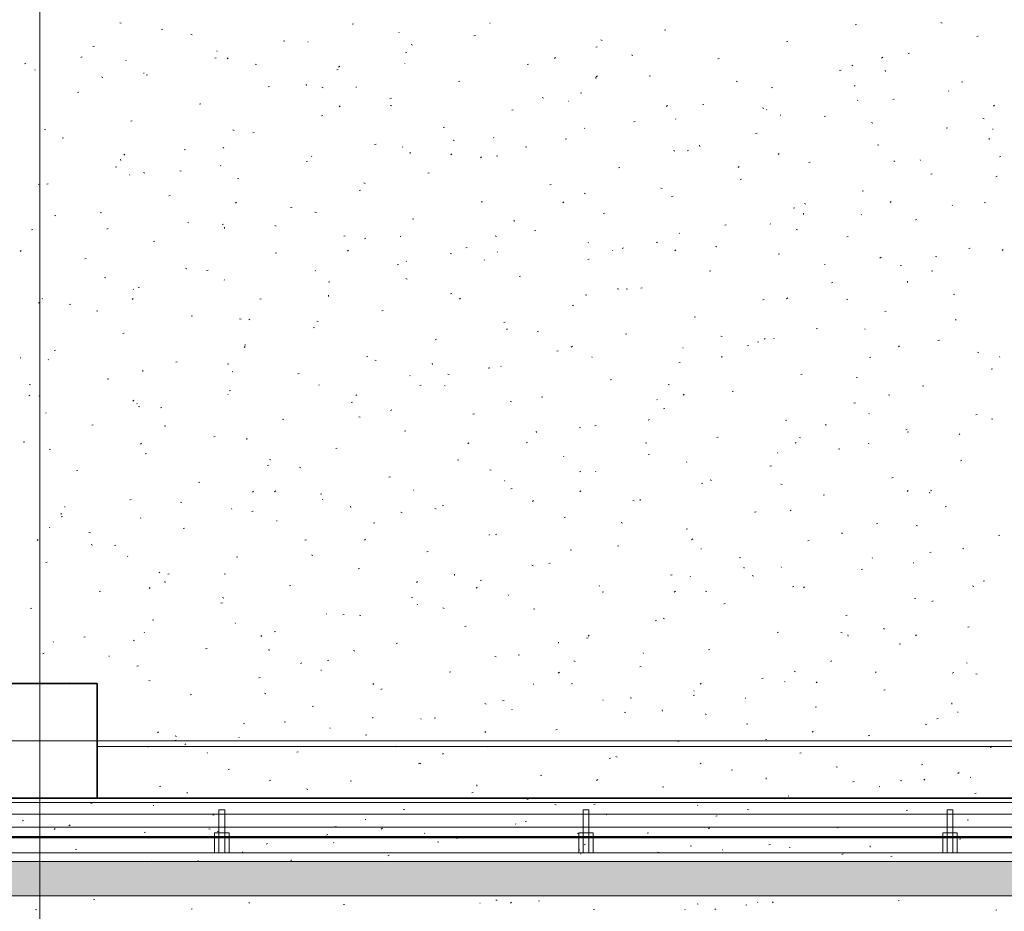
# Model space of a CAD drawing. Extents: x -740 to 300, y 62 to 1112.
# Tile 131 of 187: x -152 to -83, y 763 to 825. Entities that reach past the tile are written whole.
import ezdxf
from ezdxf.lldxf.tags import DXFTag

# ---------------------------------------------------------------- set-up
doc = ezdxf.new("R2010")
doc.units = 0
doc.layers.get('0').update_dxf_attribs({"lineweight": 13})
for name, color, linetype, lineweight, true_color in [('30 -33 Aussenwände- 3 Aussenstützen', 7, 'Continuous', 50, 0x0000dd), ('30 -35 Decken- 1 Konstruktion-Träger- Stahlbeton', 7, 'Continuous', 13, 0x33aa00), ('30 -36 Dächer- 1 Konstruktion', 7, 'Continuous', 35, 0x6666cc), ('30 -36 Dächer- 3 Dachbeläge', 7, 'Continuous', 15, 0x9999ff), ('30 -36 Dächer- 4 Dachbekleidungen', 7, 'Continuous', 9, 0xccccff), ('60- 61 allgemeine Ausstattung- 4 Terrassen', 9, 'Continuous', 9, 0x808080)]:
    doc.layers.add(name, color=color, linetype=linetype, lineweight=lineweight, true_color=true_color)
doc.layers.add('70 -71 Achsen- 1 Gebäudeachsen', color=7, linetype='STRICHPUNKT2-A06CPVBCL0', lineweight=18)
tags = doc.linetypes.add('grob-A06CPVB9L0', pattern=[14, 3, -8, 3]).pattern_tags.tags
tags[8:9] = [DXFTag(74, 4), DXFTag(75, 0), DXFTag(340, '0'), DXFTag(46, 0.0), DXFTag(50, 0.0), DXFTag(44, 0.0), DXFTag(45, 0.0)]
tags[6:7] = [DXFTag(74, 4), DXFTag(75, 0), DXFTag(340, '0'), DXFTag(46, 0.0), DXFTag(50, 0.0), DXFTag(44, 0.0), DXFTag(45, 0.0)]
tags[4:5] = [DXFTag(74, 4), DXFTag(75, 0), DXFTag(340, '0'), DXFTag(46, 0.0), DXFTag(50, 0.0), DXFTag(44, 0.0), DXFTag(45, 0.0)]
tags = doc.linetypes.add('STRICHPUNKT2-A06CPVBCL0', pattern=[12.7, 6.35, -3.175, 0, -3.175]).pattern_tags.tags
tags[10:11] = [DXFTag(74, 4), DXFTag(75, 0), DXFTag(340, '0'), DXFTag(46, 0.0), DXFTag(50, 0.0), DXFTag(44, 0.0), DXFTag(45, 0.0)]
tags[8:9] = [DXFTag(74, 4), DXFTag(75, 0), DXFTag(340, '0'), DXFTag(46, 0.0), DXFTag(50, 0.0), DXFTag(44, 0.0), DXFTag(45, 0.0)]
tags[6:7] = [DXFTag(74, 4), DXFTag(75, 0), DXFTag(340, '0'), DXFTag(46, 0.0), DXFTag(50, 0.0), DXFTag(44, 0.0), DXFTag(45, 0.0)]
tags[4:5] = [DXFTag(74, 4), DXFTag(75, 0), DXFTag(340, '0'), DXFTag(46, 0.0), DXFTag(50, 0.0), DXFTag(44, 0.0), DXFTag(45, 0.0)]

# ---------------------------------------------------------------- blocks, each defined once
blk = doc.blocks.new('Referenz-A06CPVBEL0')
at = {"layer": '30 -33 Aussenwände- 3 Aussenstützen', "color": 0, "linetype": 'Continuous', "lineweight": 35, "ltscale": 0.35}
for p, q in [((-146.356, 778.912), (-154.356, 778.912)), ((-146.356, 770.912), (-146.356, 778.912)), ((-154.356, 770.912), (-146.356, 770.912))]:
    blk.add_line(p, q, dxfattribs=at)
at = {"layer": '30 -33 Aussenwände- 3 Aussenstützen', "color": 0, "lineweight": 9}
for p, q in [((-150.356, 775.912), (-150.356, 773.912)), ((-151.356, 774.912), (-149.356, 774.912))]:
    blk.add_line(p, q, dxfattribs=at)
at = {"layer": '30 -35 Decken- 1 Konstruktion-Träger- Stahlbeton', "color": 0, "linetype": 'grob-A06CPVB9L0', "lineweight": -2, "ltscale": 0.13}
for p, q in [((-146.356, 774.512), (-2.356, 774.512)), ((-146.356, 770.912), (-2.356, 770.912))]:
    blk.add_line(p, q, dxfattribs=at)
at = {"layer": '30 -35 Decken- 1 Konstruktion-Träger- Stahlbeton', "color": 0, "lineweight": 35}
blk.add_line((-146.356, 774.512), (-146.356, 770.912), dxfattribs=at)
at = {"layer": '30 -36 Dächer- 1 Konstruktion', "color": 0, "linetype": 'Continuous', "ltscale": 0.35}
blk.add_line((1.644, 770.912), (-682.362, 770.912), dxfattribs=at)
at = {"layer": '30 -36 Dächer- 1 Konstruktion', "color": 0, "lineweight": 25}
for p, q in [((-682.362, 770.912), (1.644, 770.912)), ((1.644, 770.912), (-682.362, 770.912)), ((1.644, 770.912), (-682.362, 770.912))]:
    blk.add_line(p, q, dxfattribs=at)
at = {"layer": '30 -36 Dächer- 1 Konstruktion', "color": 0, "lineweight": 5}
for p, q in [((-682.362, 770.912), (1.644, 770.912)), ((1.644, 770.912), (-682.362, 770.912)), ((1.644, 770.912), (-682.362, 770.912))]:
    blk.add_line(p, q, dxfattribs=at)
at = {"layer": '30 -36 Dächer- 1 Konstruktion', "color": 0, "lineweight": -2}
for p, q in [((-682.362, 770.912), (1.644, 770.912)), ((1.644, 770.912), (-682.362, 770.912)), ((1.644, 770.912), (-682.362, 770.912))]:
    blk.add_line(p, q, dxfattribs=at)
at = {"layer": '30 -36 Dächer- 1 Konstruktion', "color": 0}
blk.add_line((1.644, 770.912), (-682.362, 770.912), dxfattribs=at)
at = {"layer": '30 -36 Dächer- 3 Dachbeläge', "color": 0, "linetype": 'Continuous', "ltscale": 0.15}
for p, q in [((-6.756, 766.512), (-682.362, 766.512)), ((-682.362, 764.112), (-6.756, 764.112))]:
    blk.add_line(p, q, dxfattribs=at)
at = {"layer": '30 -36 Dächer- 3 Dachbeläge', "color": 0, "lineweight": 9}
for p, q in [((-682.362, 764.112), (-6.756, 764.112)), ((-146.615, 763.854), (-146.539, 763.873)), ((-139.831, 763.205), (-139.754, 763.224)), ((-135.759, 763.658), (-135.817, 763.605)), ((-129.226, 763.508), (-129.149, 763.528)), ((-119.749, 763.619), (-119.714, 763.616)), ((-118.621, 763.812), (-118.544, 763.831)), ((-117.542, 763.678), (-117.6, 763.624)), ((-115.653, 763.782), (-115.58, 763.753)), ((-104.611, 763.56), (-104.536, 763.537)), ((-101.231, 763.466), (-101.154, 763.485)), ((-100.39, 763.659), (-100.416, 763.689)), ((-99.325, 763.697), (-99.383, 763.643)), ((-90.626, 763.769), (-90.55, 763.788)), ((-150.648, 763.178), (-150.572, 763.155)), ((-111.836, 763.163), (-111.759, 763.182)), ((-105.455, 763.14), (-105.481, 763.169)), ((-103.389, 763.208), (-103.316, 763.178)), ((-83.841, 763.12), (-83.765, 763.139))]:
    blk.add_line(p, q, dxfattribs=at)
at = {"layer": '30 -36 Dächer- 3 Dachbeläge', "color": 0, "lineweight": 0}
for points in [[(-6.756, 764.112), (-682.362, 765.461), (-682.362, 766.512)], [(-6.756, 764.112), (-682.362, 766.512), (-6.756, 766.512)], [(-682.362, 765.461), (-6.756, 764.112), (-682.362, 764.112)]]:
    blk.add_solid(points, dxfattribs=at)
at = {"layer": '30 -36 Dächer- 4 Dachbekleidungen', "color": 0, "linetype": 'Continuous', "ltscale": 0.13}
for p, q in [((-682.362, 770.612), (-6.756, 770.612)), ((-137.49, 770.112), (-137.89, 770.112)), ((-137.89, 770.112), (-137.89, 768.512)), ((-137.49, 768.512), (-137.49, 770.112)), ((-112.156, 770.112), (-112.556, 770.112)), ((-112.556, 770.112), (-112.556, 768.512)), ((-112.156, 768.512), (-112.156, 770.112)), ((-86.823, 770.112), (-87.223, 770.112)), ((-87.223, 770.112), (-87.223, 768.512)), ((-86.823, 768.512), (-86.823, 770.112)), ((-6.756, 769.812), (-682.362, 769.812)), ((-682.362, 768.912), (-6.756, 768.912)), ((-137.89, 768.512), (-138.19, 768.512)), ((-138.19, 768.512), (-138.19, 767.112)), ((-137.89, 767.112), (-137.89, 768.512)), ((-137.89, 768.512), (-137.49, 768.512)), ((-137.49, 768.512), (-137.49, 767.112)), ((-137.49, 768.512), (-137.19, 768.512)), ((-137.19, 768.512), (-137.19, 767.112)), ((-112.556, 768.512), (-112.856, 768.512)), ((-112.856, 768.512), (-112.856, 767.112)), ((-112.556, 767.112), (-112.556, 768.512)), ((-112.556, 768.512), (-112.156, 768.512)), ((-112.156, 768.512), (-112.156, 767.112)), ((-112.156, 768.512), (-111.856, 768.512)), ((-111.856, 768.512), (-111.856, 767.112)), ((-87.223, 768.512), (-87.523, 768.512)), ((-87.523, 768.512), (-87.523, 767.112)), ((-87.223, 767.112), (-87.223, 768.512)), ((-87.223, 768.512), (-86.823, 768.512)), ((-86.823, 768.512), (-86.823, 767.112)), ((-86.823, 768.512), (-86.523, 768.512)), ((-86.523, 768.512), (-86.523, 767.112)), ((-6.756, 767.112), (-682.362, 767.112)), ((-138.19, 767.112), (-137.89, 767.112)), ((-137.49, 767.112), (-137.89, 767.112)), ((-137.19, 767.112), (-137.49, 767.112)), ((-112.856, 767.112), (-112.556, 767.112)), ((-112.156, 767.112), (-112.556, 767.112)), ((-111.856, 767.112), (-112.156, 767.112)), ((-87.523, 767.112), (-87.223, 767.112)), ((-86.823, 767.112), (-87.223, 767.112)), ((-86.523, 767.112), (-86.823, 767.112))]:
    blk.add_line(p, q, dxfattribs=at)
at = {"layer": '60- 61 allgemeine Ausstattung- 4 Terrassen', "color": 0}
for p, q in [((-144.793, 824.91), (-144.698, 824.881)), ((-119.017, 824.854), (-119.05, 824.891)), ((-87.661, 824.916), (-87.57, 824.879)), ((-141.883, 824.438), (-141.787, 824.462)), ((-128.627, 824.818), (-128.531, 824.841)), ((-125.348, 824.205), (-125.381, 824.241)), ((-106.889, 824.385), (-106.794, 824.409)), ((-93.633, 824.764), (-93.538, 824.788)), ((-139.854, 824.102), (-139.762, 824.065)), ((-133.402, 823.627), (-133.306, 823.651)), ((-131.679, 823.555), (-131.712, 823.592)), ((-120.145, 824.006), (-120.05, 824.03)), ((-111.314, 823.71), (-111.219, 823.681)), ((-98.408, 823.574), (-98.313, 823.598)), ((-85.152, 823.953), (-85.057, 823.977)), ((-146.658, 823.248), (-146.562, 823.272)), ((-138.01, 822.906), (-138.043, 822.943)), ((-124.921, 822.816), (-124.825, 822.839)), ((-124.524, 823.384), (-124.433, 823.347)), ((-111.664, 823.195), (-111.569, 823.219)), ((-147.418, 822.543), (-147.498, 822.487)), ((-144.342, 822.257), (-144.374, 822.293)), ((-138.177, 822.436), (-138.081, 822.46)), ((-137.25, 822.47), (-137.322, 822.403)), ((-114.479, 822.495), (-114.551, 822.428)), ((-109.194, 822.666), (-109.103, 822.629)), ((-103.183, 822.383), (-103.088, 822.407)), ((-91.707, 822.519), (-91.779, 822.452)), ((-89.927, 822.762), (-89.832, 822.786)), ((-151.433, 822.057), (-151.337, 822.081)), ((-150.673, 821.607), (-150.706, 821.644)), ((-135.38, 822.032), (-135.286, 822.003)), ((-129.696, 821.625), (-129.6, 821.649)), ((-129.486, 821.875), (-129.567, 821.818)), ((-124.968, 822.099), (-124.951, 822.058)), ((-116.439, 822.004), (-116.344, 822.028)), ((-94.702, 821.572), (-94.607, 821.596)), ((-93.865, 821.947), (-93.774, 821.91)), ((-91.52, 821.512), (-91.529, 821.6)), ((-146.057, 821.133), (-145.966, 821.096)), ((-143.131, 821.394), (-143.086, 821.391)), ((-142.952, 821.246), (-142.856, 821.27)), ((-121.215, 820.814), (-121.119, 820.837)), ((-111.664, 821.021), (-111.673, 821.109)), ((-111.554, 821.206), (-111.635, 821.15)), ((-107.958, 821.193), (-107.863, 821.217)), ((-101.901, 820.832), (-101.807, 820.804)), ((-86.221, 820.76), (-86.126, 820.784)), ((-134.471, 820.434), (-134.375, 820.458)), ((-131.808, 820.531), (-131.817, 820.619)), ((-130.728, 820.415), (-130.637, 820.378)), ((-128.367, 820.42), (-128.323, 820.417)), ((-99.477, 820.381), (-99.382, 820.405)), ((-93.622, 820.538), (-93.703, 820.482)), ((-87.106, 820.137), (-87.139, 820.174)), ((-147.727, 820.055), (-147.631, 820.079)), ((-125.99, 819.623), (-125.894, 819.647)), ((-115.398, 819.697), (-115.307, 819.66)), ((-113.603, 819.446), (-113.559, 819.443)), ((-112.733, 820.002), (-112.638, 820.026)), ((-93.437, 819.488), (-93.47, 819.524)), ((-90.996, 819.57), (-90.901, 819.594)), ((-139.246, 819.244), (-139.15, 819.268)), ((-129.464, 819.126), (-129.536, 819.059)), ((-125.968, 819.154), (-125.873, 819.126)), ((-117.509, 818.812), (-117.413, 818.835)), ((-106.692, 819.15), (-106.764, 819.083)), ((-104.252, 819.191), (-104.157, 819.215)), ((-100.069, 818.978), (-99.977, 818.942)), ((-99.769, 818.838), (-99.801, 818.875)), ((-83.921, 819.175), (-83.993, 819.107)), ((-144.021, 818.053), (-143.925, 818.077)), ((-130.765, 818.432), (-130.669, 818.456)), ((-106.1, 818.189), (-106.133, 818.226)), ((-98.839, 818.472), (-98.795, 818.469)), ((-95.771, 818.379), (-95.676, 818.403)), ((-84.739, 818.26), (-84.648, 818.223)), ((-150.034, 817.476), (-149.94, 817.448)), ((-136.932, 817.446), (-136.84, 817.409)), ((-122.284, 817.621), (-122.188, 817.645)), ((-112.431, 817.54), (-112.464, 817.576)), ((-109.027, 818), (-108.932, 818.024)), ((-92.489, 817.955), (-92.395, 817.926)), ((-87.29, 817.568), (-87.195, 817.592)), ((-84.076, 817.498), (-84.031, 817.495)), ((-148.796, 816.863), (-148.7, 816.887)), ((-135.54, 817.242), (-135.444, 817.266)), ((-121.602, 816.728), (-121.511, 816.691)), ((-118.762, 816.89), (-118.795, 816.927)), ((-113.803, 816.81), (-113.707, 816.833)), ((-100.546, 817.189), (-100.451, 817.213)), ((-84.291, 816.781), (-84.3, 816.869)), ((-140.315, 816.051), (-140.219, 816.075)), ((-137.548, 816.229), (-137.629, 816.173)), ((-127.059, 816.43), (-126.963, 816.454)), ((-125.093, 816.241), (-125.126, 816.278)), ((-116.555, 816.277), (-116.461, 816.248)), ((-106.272, 816.01), (-106.181, 815.973)), ((-105.321, 815.998), (-105.226, 816.022)), ((-104.435, 816.29), (-104.444, 816.379)), ((-92.065, 816.377), (-91.97, 816.401)), ((-144.723, 815.31), (-144.732, 815.398)), ((-144.448, 815.758), (-144.52, 815.691)), ((-131.424, 815.592), (-131.457, 815.628)), ((-124.579, 815.8), (-124.588, 815.888)), ((-121.677, 815.782), (-121.749, 815.715)), ((-119.617, 815.561), (-119.697, 815.505)), ((-118.578, 815.619), (-118.482, 815.643)), ((-98.906, 815.806), (-98.978, 815.739)), ((-90.943, 815.291), (-90.852, 815.255)), ((-89.1, 815.352), (-89.083, 815.311)), ((-83.584, 815.566), (-83.489, 815.59)), ((-145.09, 814.861), (-144.994, 814.885)), ((-137.756, 814.942), (-137.788, 814.979)), ((-131.834, 815.24), (-131.738, 815.264)), ((-110.097, 814.808), (-110.001, 814.831)), ((-101.685, 814.893), (-101.766, 814.836)), ((-96.84, 815.187), (-96.745, 815.211)), ((-144.087, 814.293), (-144.12, 814.33)), ((-143.135, 814.478), (-143.044, 814.441)), ((-140.622, 814.599), (-140.528, 814.57)), ((-136.609, 814.049), (-136.513, 814.073)), ((-123.353, 814.429), (-123.257, 814.452)), ((-101.615, 813.996), (-101.52, 814.02)), ((-88.359, 814.375), (-88.264, 814.399)), ((-83.753, 814.224), (-83.834, 814.168)), ((-150.418, 813.644), (-150.451, 813.68)), ((-149.865, 813.67), (-149.769, 813.694)), ((-128.128, 813.238), (-128.032, 813.262)), ((-127.806, 813.759), (-127.714, 813.722)), ((-114.872, 813.617), (-114.776, 813.641)), ((-107.143, 813.399), (-107.049, 813.37)), ((-141.384, 812.859), (-141.288, 812.883)), ((-112.476, 813.041), (-112.385, 813.004)), ((-106.391, 812.806), (-106.295, 812.829)), ((-93.134, 813.185), (-93.039, 813.209)), ((-136.662, 812.414), (-136.734, 812.347)), ((-132.903, 812.047), (-132.807, 812.071)), ((-119.647, 812.427), (-119.551, 812.45)), ((-113.891, 812.438), (-113.963, 812.371)), ((-97.909, 811.994), (-97.814, 812.018)), ((-97.147, 812.323), (-97.055, 812.286)), ((-91.119, 812.462), (-91.191, 812.395)), ((-86.851, 812.173), (-86.884, 812.21)), ((-84.653, 812.373), (-84.558, 812.397)), ((-149.339, 811.509), (-149.248, 811.472)), ((-146.159, 811.668), (-146.063, 811.692)), ((-131.209, 811.721), (-131.115, 811.692)), ((-124.422, 811.236), (-124.326, 811.26)), ((-111.166, 811.615), (-111.07, 811.639)), ((-97.206, 811.56), (-97.215, 811.648)), ((-93.183, 811.524), (-93.216, 811.561)), ((-89.428, 811.183), (-89.333, 811.207)), ((-150.934, 810.478), (-150.839, 810.502)), ((-145.611, 810.584), (-145.692, 810.527)), ((-140.046, 811.004), (-140.002, 811.002)), ((-137.678, 810.857), (-137.582, 810.881)), ((-137.494, 810.579), (-137.503, 810.667)), ((-134.009, 810.79), (-133.918, 810.754)), ((-117.35, 811.069), (-117.359, 811.157)), ((-102.685, 810.804), (-102.589, 810.827)), ((-99.514, 810.875), (-99.547, 810.911)), ((-97.73, 810.521), (-97.636, 810.493)), ((-129.197, 810.045), (-129.101, 810.069)), ((-127.679, 809.916), (-127.76, 809.859)), ((-125.282, 810.03), (-125.238, 810.028)), ((-118.68, 810.072), (-118.589, 810.035)), ((-115.941, 810.425), (-115.845, 810.448)), ((-105.845, 810.225), (-105.878, 810.262)), ((-94.203, 809.992), (-94.108, 810.016)), ((-142.453, 809.666), (-142.357, 809.69)), ((-120.716, 809.234), (-120.62, 809.258)), ((-112.176, 809.576), (-112.209, 809.613)), ((-109.747, 809.247), (-109.828, 809.191)), ((-107.46, 809.613), (-107.364, 809.637)), ((-103.35, 809.354), (-103.259, 809.317)), ((-85.722, 809.181), (-85.627, 809.205)), ((-151.647, 809.045), (-151.719, 808.978)), ((-147.228, 808.476), (-147.133, 808.5)), ((-133.972, 808.855), (-133.876, 808.879)), ((-128.875, 809.069), (-128.947, 809.002)), ((-121.797, 808.843), (-121.703, 808.815)), ((-118.507, 808.927), (-118.54, 808.963)), ((-112.235, 808.423), (-112.139, 808.446)), ((-110.519, 809.056), (-110.474, 809.053)), ((-106.104, 809.094), (-106.176, 809.027)), ((-98.979, 808.802), (-98.883, 808.825)), ((-91.816, 808.579), (-91.896, 808.522)), ((-88.021, 808.636), (-87.93, 808.599)), ((-83.333, 809.118), (-83.405, 809.051)), ((-140.213, 807.822), (-140.122, 807.785)), ((-125.491, 808.043), (-125.395, 808.067)), ((-124.838, 808.277), (-124.871, 808.314)), ((-119.437, 808.411), (-119.421, 808.37)), ((-95.755, 808.082), (-95.711, 808.079)), ((-90.497, 807.99), (-90.402, 808.014)), ((-145.863, 807.165), (-145.769, 807.137)), ((-138.747, 807.664), (-138.651, 807.688)), ((-131.17, 807.628), (-131.203, 807.664)), ((-124.884, 807.103), (-124.792, 807.066)), ((-117.01, 807.232), (-116.914, 807.256)), ((-103.754, 807.611), (-103.658, 807.635)), ((-88.318, 807.644), (-88.224, 807.615)), ((-143.522, 806.474), (-143.427, 806.498)), ((-137.501, 806.979), (-137.534, 807.015)), ((-130.266, 806.853), (-130.17, 806.877)), ((-110.121, 806.338), (-110.13, 806.427)), ((-109.554, 806.385), (-109.463, 806.348)), ((-108.529, 806.421), (-108.433, 806.444)), ((-95.273, 806.8), (-95.177, 806.823)), ((-89.977, 806.829), (-89.986, 806.917)), ((-150.163, 805.68), (-150.196, 805.716)), ((-143.86, 805.701), (-143.932, 805.634)), ((-143.832, 806.329), (-143.865, 806.366)), ((-130.265, 805.848), (-130.274, 805.936)), ((-121.785, 806.041), (-121.689, 806.065)), ((-121.089, 805.725), (-121.161, 805.658)), ((-112.384, 805.966), (-112.29, 805.937)), ((-98.318, 805.749), (-98.389, 805.682)), ((-86.791, 805.988), (-86.696, 806.012)), ((-150.409, 805.358), (-150.418, 805.446)), ((-148.297, 805.283), (-148.202, 805.307)), ((-135.041, 805.662), (-134.945, 805.686)), ((-113.304, 805.23), (-113.208, 805.254)), ((-100.048, 805.609), (-99.952, 805.633)), ((-94.225, 805.667), (-94.133, 805.63)), ((-146.417, 804.853), (-146.326, 804.816)), ((-139.816, 804.472), (-139.721, 804.496)), ((-126.56, 804.851), (-126.464, 804.875)), ((-104.823, 804.419), (-104.727, 804.442)), ((-91.567, 804.798), (-91.471, 804.821)), ((-136.451, 804.288), (-136.357, 804.259)), ((-135.742, 804.27), (-135.822, 804.214)), ((-131.335, 803.66), (-131.239, 803.684)), ((-131.087, 804.135), (-130.996, 804.098)), ((-118.079, 804.039), (-117.983, 804.063)), ((-86.597, 804.21), (-86.63, 804.246)), ((-144.591, 803.281), (-144.496, 803.305)), ((-117.81, 803.602), (-117.891, 803.545)), ((-115.758, 803.416), (-115.667, 803.379)), ((-109.598, 803.228), (-109.502, 803.252)), ((-102.972, 803.088), (-102.878, 803.059)), ((-96.342, 803.607), (-96.246, 803.631)), ((-92.928, 803.56), (-92.961, 803.597)), ((-136.074, 802.357), (-136.146, 802.29)), ((-136.11, 802.47), (-136.015, 802.494)), ((-122.854, 802.849), (-122.758, 802.873)), ((-113.302, 802.381), (-113.374, 802.314)), ((-105.59, 802.262), (-105.623, 802.298)), ((-101.117, 802.417), (-101.021, 802.44)), ((-100.428, 802.698), (-100.337, 802.661)), ((-99.878, 802.933), (-99.959, 802.877)), ((-99.259, 802.911), (-99.292, 802.947)), ((-90.531, 802.405), (-90.603, 802.338)), ((-87.861, 802.796), (-87.765, 802.819)), ((-151.726, 801.589), (-151.681, 801.586)), ((-149.366, 802.091), (-149.271, 802.114)), ((-127.629, 801.658), (-127.533, 801.682)), ((-114.373, 802.037), (-114.277, 802.061)), ((-111.921, 801.612), (-111.954, 801.649)), ((-102.892, 801.608), (-102.901, 801.696)), ((-92.636, 801.605), (-92.54, 801.629)), ((-85.099, 801.98), (-85.007, 801.943)), ((-83.569, 801.664), (-83.553, 801.623)), ((-149.775, 801.469), (-149.758, 801.428)), ((-140.885, 801.279), (-140.79, 801.303)), ((-137.291, 801.166), (-137.2, 801.129)), ((-127.038, 801.41), (-126.944, 801.381)), ((-123.036, 801.117), (-123.045, 801.205)), ((-118.253, 800.963), (-118.285, 800.999)), ((-105.892, 801.226), (-105.796, 801.25)), ((-143.18, 800.627), (-143.189, 800.715)), ((-136.962, 800.615), (-136.918, 800.612)), ((-132.404, 800.468), (-132.309, 800.492)), ((-124.584, 800.314), (-124.617, 800.35)), ((-121.962, 800.448), (-121.87, 800.411)), ((-119.148, 800.847), (-119.052, 800.871)), ((-97.411, 800.415), (-97.315, 800.438)), ((-84.155, 800.794), (-84.059, 800.817)), ((-151.105, 799.732), (-151.011, 799.703)), ((-145.66, 800.089), (-145.565, 800.112)), ((-130.915, 799.664), (-130.948, 799.701)), ((-123.923, 799.656), (-123.827, 799.68)), ((-122.198, 799.641), (-122.154, 799.638)), ((-110.667, 800.035), (-110.571, 800.059)), ((-106.632, 799.729), (-106.541, 799.692)), ((-93.559, 800.21), (-93.465, 800.182)), ((-88.93, 799.603), (-88.834, 799.627)), ((-151.059, 798.989), (-151.131, 798.921)), ((-150.435, 798.898), (-150.34, 798.922)), ((-137.246, 799.015), (-137.279, 799.051)), ((-137.179, 799.277), (-137.084, 799.301)), ((-128.287, 799.013), (-128.359, 798.946)), ((-115.442, 798.845), (-115.346, 798.869)), ((-105.516, 799.037), (-105.588, 798.97)), ((-102.186, 799.224), (-102.09, 799.248)), ((-91.302, 799.011), (-91.211, 798.974)), ((-143.804, 798.625), (-143.885, 798.568)), ((-143.577, 798.365), (-143.61, 798.402)), ((-143.495, 798.197), (-143.404, 798.16)), ((-128.698, 798.466), (-128.603, 798.49)), ((-117.626, 798.532), (-117.532, 798.504)), ((-107.434, 798.667), (-107.39, 798.664)), ((-93.705, 798.413), (-93.609, 798.436)), ((-149.908, 797.716), (-149.941, 797.753)), ((-141.954, 798.087), (-141.859, 798.11)), ((-128.165, 797.479), (-128.074, 797.442)), ((-125.872, 797.956), (-125.953, 797.9)), ((-120.217, 797.654), (-120.121, 797.678)), ((-106.961, 798.033), (-106.865, 798.057)), ((-92.67, 797.693), (-92.626, 797.69)), ((-85.224, 797.601), (-85.128, 797.625)), ((-146.729, 796.896), (-146.634, 796.92)), ((-141.692, 796.854), (-141.598, 796.826)), ((-133.473, 797.275), (-133.378, 797.299)), ((-111.736, 796.843), (-111.64, 796.867)), ((-107.941, 797.288), (-108.021, 797.232)), ((-98.48, 797.222), (-98.384, 797.246)), ((-95.662, 796.877), (-95.672, 796.965)), ((-84.147, 797.333), (-84.053, 797.304)), ((-138.248, 796.085), (-138.153, 796.108)), ((-124.992, 796.464), (-124.897, 796.488)), ((-115.806, 796.386), (-115.816, 796.474)), ((-112.836, 796.76), (-112.744, 796.724)), ((-90.009, 796.62), (-90.09, 796.563)), ((-89.999, 796.411), (-89.903, 796.434)), ((-86.342, 796.246), (-86.375, 796.282)), ((-151.504, 795.705), (-151.409, 795.729)), ((-143.272, 795.644), (-143.344, 795.577)), ((-135.951, 795.896), (-135.96, 795.984)), ((-120.501, 795.668), (-120.573, 795.601)), ((-116.511, 795.652), (-116.415, 795.676)), ((-108.213, 795.655), (-108.119, 795.626)), ((-103.255, 796.031), (-103.159, 796.055)), ((-97.729, 795.693), (-97.801, 795.626)), ((-97.506, 796.042), (-97.415, 796.005)), ((-92.673, 795.596), (-92.706, 795.633)), ((-149.699, 795.228), (-149.607, 795.191)), ((-143.023, 794.894), (-142.928, 794.918)), ((-129.767, 795.273), (-129.672, 795.297)), ((-108.03, 794.841), (-107.934, 794.865)), ((-99.004, 794.947), (-99.037, 794.984)), ((-94.774, 795.22), (-94.678, 795.244)), ((-134.542, 794.083), (-134.447, 794.106)), ((-134.369, 794.51), (-134.278, 794.473)), ((-121.286, 794.462), (-121.191, 794.486)), ((-113.907, 794.722), (-113.89, 794.681)), ((-105.335, 794.298), (-105.368, 794.334)), ((-99.549, 794.029), (-99.453, 794.053)), ((-86.293, 794.409), (-86.197, 794.432)), ((-147.798, 793.703), (-147.703, 793.727)), ((-132.28, 793.977), (-132.186, 793.948)), ((-119.039, 793.792), (-118.948, 793.755)), ((-112.805, 793.65), (-112.709, 793.674)), ((-111.667, 793.648), (-111.7, 793.685)), ((-139.317, 792.892), (-139.222, 792.916)), ((-126.061, 793.271), (-125.966, 793.295)), ((-117.998, 792.999), (-118.031, 793.036)), ((-104.324, 792.839), (-104.228, 792.863)), ((-103.71, 793.073), (-103.619, 793.036)), ((-98.801, 792.777), (-98.707, 792.748)), ((-91.068, 793.218), (-90.972, 793.242)), ((-135.486, 792.3), (-135.558, 792.233)), ((-133.935, 792.311), (-134.016, 792.254)), ((-130.836, 792.081), (-130.741, 792.104)), ((-124.329, 792.35), (-124.362, 792.386)), ((-117.58, 792.46), (-117.485, 792.484)), ((-112.714, 792.324), (-112.786, 792.257)), ((-95.843, 792.027), (-95.747, 792.051)), ((-89.943, 792.348), (-90.015, 792.281)), ((-88.433, 792.146), (-88.443, 792.234)), ((-88.38, 792.355), (-88.289, 792.318)), ((-144.092, 791.701), (-143.997, 791.725)), ((-140.573, 791.541), (-140.482, 791.504)), ((-130.66, 791.7), (-130.693, 791.737)), ((-116.003, 791.643), (-116.084, 791.586)), ((-109.099, 791.648), (-109.003, 791.672)), ((-108.577, 791.656), (-108.587, 791.744)), ((-148.866, 790.675), (-148.875, 790.763)), ((-148.641, 791.199), (-148.597, 791.196)), ((-136.991, 791.051), (-137.024, 791.088)), ((-135.611, 790.89), (-135.516, 790.914)), ((-128.721, 791.165), (-128.731, 791.253)), ((-125.243, 790.823), (-125.152, 790.786)), ((-122.867, 791.099), (-122.773, 791.07)), ((-122.355, 791.269), (-122.26, 791.293)), ((-100.618, 790.837), (-100.522, 790.861)), ((-98.071, 790.974), (-98.152, 790.918)), ((-87.362, 791.216), (-87.266, 791.24)), ((-148.867, 790.511), (-148.772, 790.535)), ((-143.322, 790.402), (-143.355, 790.438)), ((-133.877, 790.225), (-133.833, 790.222)), ((-127.13, 790.079), (-127.035, 790.102)), ((-113.874, 790.458), (-113.779, 790.482)), ((-109.914, 790.105), (-109.822, 790.068)), ((-92.137, 790.025), (-92.041, 790.049)), ((-149.654, 789.752), (-149.687, 789.789)), ((-146.934, 789.421), (-146.84, 789.392)), ((-140.386, 789.699), (-140.291, 789.723)), ((-118.649, 789.267), (-118.554, 789.291)), ((-105.393, 789.646), (-105.297, 789.67)), ((-94.584, 789.386), (-94.493, 789.349)), ((-89.389, 789.899), (-89.294, 789.871)), ((-150.47, 788.932), (-150.542, 788.865)), ((-146.777, 788.572), (-146.685, 788.536)), ((-131.905, 788.888), (-131.81, 788.912)), ((-127.699, 788.956), (-127.771, 788.889)), ((-119.114, 789.251), (-119.069, 789.248)), ((-104.928, 788.98), (-105, 788.913)), ((-96.912, 788.835), (-96.816, 788.859)), ((-83.656, 789.214), (-83.56, 789.238)), ((-145.161, 788.509), (-145.066, 788.533)), ((-123.424, 788.077), (-123.329, 788.1)), ((-113.455, 788.221), (-113.361, 788.193)), ((-110.168, 788.456), (-110.073, 788.48)), ((-104.35, 788.277), (-104.306, 788.274)), ((-88.431, 788.023), (-88.335, 788.047)), ((-86.087, 788.282), (-86.12, 788.319)), ((-149.937, 787.318), (-149.841, 787.342)), ((-144.244, 787.78), (-144.228, 787.739)), ((-136.68, 787.697), (-136.585, 787.721)), ((-131.447, 787.854), (-131.356, 787.817)), ((-114.943, 787.265), (-114.848, 787.289)), ((-101.687, 787.644), (-101.591, 787.668)), ((-92.418, 787.633), (-92.451, 787.669)), ((-89.586, 787.303), (-89.542, 787.3)), ((-141.997, 786.665), (-142.078, 786.609)), ((-141.455, 786.507), (-141.36, 786.531)), ((-137.522, 786.543), (-137.427, 786.515)), ((-128.199, 786.886), (-128.104, 786.91)), ((-121.492, 786.434), (-121.502, 786.522)), ((-116.117, 787.136), (-116.026, 787.099)), ((-101.348, 786.925), (-101.358, 787.013)), ((-98.75, 786.983), (-98.782, 787.02)), ((-93.206, 786.833), (-93.11, 786.857)), ((-141.636, 785.944), (-141.646, 786.032)), ((-124.066, 785.997), (-124.146, 785.941)), ((-119.718, 786.075), (-119.623, 786.098)), ((-106.462, 786.454), (-106.367, 786.478)), ((-105.081, 786.334), (-105.114, 786.371)), ((-100.788, 786.418), (-100.697, 786.381)), ((-84.725, 786.021), (-84.629, 786.045)), ((-146.231, 785.316), (-146.135, 785.34)), ((-142.684, 785.588), (-142.756, 785.52)), ((-132.974, 785.695), (-132.879, 785.719)), ((-119.913, 785.612), (-119.985, 785.545)), ((-111.412, 785.685), (-111.445, 785.721)), ((-111.237, 785.263), (-111.142, 785.287)), ((-106.134, 785.329), (-106.215, 785.272)), ((-104.043, 785.344), (-103.948, 785.315)), ((-97.981, 785.642), (-97.885, 785.666)), ((-97.141, 785.636), (-97.213, 785.569)), ((-85.458, 785.699), (-85.367, 785.662)), ((-137.749, 784.505), (-137.654, 784.529)), ((-137.651, 784.885), (-137.559, 784.848)), ((-124.493, 784.884), (-124.398, 784.908)), ((-117.743, 785.035), (-117.776, 785.072)), ((-102.756, 784.452), (-102.661, 784.476)), ((-89.5, 784.831), (-89.404, 784.855)), ((-88.202, 784.661), (-88.283, 784.604)), ((-151.006, 784.126), (-150.91, 784.15)), ((-130.405, 783.737), (-130.438, 783.773)), ((-124.074, 784.386), (-124.107, 784.423)), ((-122.321, 784.167), (-122.23, 784.13)), ((-116.012, 784.073), (-115.917, 784.096)), ((-142.525, 783.314), (-142.429, 783.338)), ((-136.737, 783.087), (-136.769, 783.124)), ((-129.268, 783.694), (-129.173, 783.717)), ((-128.109, 783.666), (-128.015, 783.637)), ((-107.531, 783.261), (-107.436, 783.285)), ((-106.992, 783.449), (-106.9, 783.412)), ((-94.275, 783.64), (-94.179, 783.664)), ((-143.068, 782.438), (-143.101, 782.474)), ((-134.043, 782.503), (-133.948, 782.527)), ((-120.787, 782.882), (-120.692, 782.906)), ((-99.05, 782.45), (-98.955, 782.474)), ((-94.63, 782.466), (-94.536, 782.437)), ((-91.662, 782.73), (-91.571, 782.694)), ((-85.794, 782.829), (-85.698, 782.853)), ((-149.399, 781.789), (-149.432, 781.825)), ((-147.3, 782.124), (-147.204, 782.148)), ((-143.854, 781.917), (-143.763, 781.88)), ((-134.897, 782.243), (-134.969, 782.176)), ((-114.263, 781.703), (-114.273, 781.792)), ((-112.306, 782.071), (-112.211, 782.094)), ((-112.126, 782.267), (-112.198, 782.2)), ((-94.119, 782.194), (-94.128, 782.282)), ((-89.355, 782.292), (-89.427, 782.225)), ((-138.819, 781.312), (-138.723, 781.336)), ((-134.407, 781.213), (-134.417, 781.301)), ((-128.525, 781.198), (-128.434, 781.161)), ((-125.562, 781.692), (-125.467, 781.715)), ((-108.376, 781.033), (-108.36, 780.992)), ((-103.825, 781.259), (-103.73, 781.283)), ((-90.569, 781.638), (-90.473, 781.662)), ((-150.06, 781.02), (-150.141, 780.964)), ((-145.557, 780.81), (-145.512, 780.807)), ((-132.128, 780.352), (-132.209, 780.295)), ((-130.337, 780.501), (-130.242, 780.525)), ((-118.697, 780.788), (-118.602, 780.759)), ((-117.081, 780.88), (-116.986, 780.904)), ((-113.195, 780.48), (-113.104, 780.443)), ((-95.344, 780.448), (-95.249, 780.472)), ((-85.832, 780.318), (-85.865, 780.355)), ((-143.594, 780.122), (-143.498, 780.146)), ((-130.793, 779.836), (-130.749, 779.833)), ((-121.856, 779.69), (-121.761, 779.713)), ((-114.197, 779.683), (-114.277, 779.627)), ((-108.6, 780.069), (-108.505, 780.092)), ((-97.866, 779.762), (-97.775, 779.725)), ((-92.164, 779.669), (-92.197, 779.706)), ((-142.763, 779.11), (-142.669, 779.081)), ((-135.113, 779.31), (-135.017, 779.334)), ((-100.119, 779.257), (-100.024, 779.281)), ((-98.495, 779.02), (-98.528, 779.056)), ((-96.265, 779.015), (-96.345, 778.959)), ((-86.863, 779.636), (-86.767, 779.66)), ((-85.218, 779.588), (-85.124, 779.56)), ((-150.058, 778.948), (-149.97, 778.912)), ((-148.369, 778.931), (-148.273, 778.955)), ((-127.111, 778.899), (-127.183, 778.832)), ((-126.631, 778.499), (-126.536, 778.523)), ((-116.029, 778.862), (-115.985, 778.859)), ((-113.375, 778.878), (-113.28, 778.902)), ((-104.826, 778.37), (-104.859, 778.407)), ((-104.34, 778.923), (-104.412, 778.856)), ((-91.638, 778.446), (-91.543, 778.47)), ((-139.888, 778.12), (-139.792, 778.144)), ((-134.729, 778.23), (-134.637, 778.193)), ((-118.15, 777.688), (-118.055, 777.711)), ((-111.157, 777.721), (-111.19, 777.757)), ((-109.284, 777.91), (-109.19, 777.882)), ((-104.894, 778.067), (-104.799, 778.09)), ((-101.265, 777.888), (-101.221, 777.885)), ((-131.407, 777.308), (-131.311, 777.332)), ((-119.399, 777.511), (-119.308, 777.474)), ((-117.488, 777.072), (-117.521, 777.108)), ((-107.034, 776.973), (-107.043, 777.061)), ((-96.413, 777.255), (-96.318, 777.279)), ((-86.89, 777.463), (-86.899, 777.551)), ((-127.178, 776.482), (-127.187, 776.57)), ((-123.819, 776.422), (-123.852, 776.459)), ((-122.925, 776.497), (-122.83, 776.521)), ((-109.669, 776.876), (-109.574, 776.9)), ((-104.07, 776.793), (-103.978, 776.756)), ((-87.932, 776.444), (-87.837, 776.468)), ((-86.502, 776.914), (-86.457, 776.911)), ((-136.182, 776.118), (-136.086, 776.142)), ((-133.351, 776.232), (-133.257, 776.203)), ((-130.151, 775.773), (-130.184, 775.809)), ((-119.324, 775.555), (-119.396, 775.488)), ((-114.444, 775.686), (-114.349, 775.709)), ((-101.188, 776.065), (-101.093, 776.088)), ((-96.553, 775.579), (-96.625, 775.512)), ((-88.74, 776.075), (-88.649, 776.038)), ((-142.096, 775.531), (-142.168, 775.464)), ((-140.957, 774.927), (-140.861, 774.951)), ((-140.932, 775.261), (-140.841, 775.224)), ((-136.482, 775.123), (-136.515, 775.16)), ((-127.701, 775.306), (-127.605, 775.33)), ((-105.963, 774.874), (-105.868, 774.898)), ((-99.872, 775.033), (-99.778, 775.004)), ((-92.707, 775.253), (-92.612, 775.277)), ((-142.813, 774.474), (-142.846, 774.511)), ((-140.191, 774.706), (-140.271, 774.65)), ((-125.603, 774.542), (-125.512, 774.506)), ((-119.219, 774.495), (-119.124, 774.519)), ((-84.226, 774.442), (-84.131, 774.466)), ((-138.713, 774.091), (-138.697, 774.05)), ((-132.476, 774.116), (-132.38, 774.14)), ((-122.259, 774.038), (-122.34, 773.982)), ((-110.738, 773.684), (-110.643, 773.707)), ((-110.273, 773.824), (-110.182, 773.787)), ((-97.482, 774.063), (-97.387, 774.086)), ((-137.251, 772.925), (-137.155, 772.949)), ((-123.995, 773.304), (-123.899, 773.328)), ((-123.938, 773.355), (-123.844, 773.326)), ((-104.327, 773.37), (-104.408, 773.313)), ((-102.257, 772.872), (-102.162, 772.896)), ((-94.944, 773.106), (-94.852, 773.069)), ((-89.001, 773.251), (-88.906, 773.275)), ((-134.309, 772.187), (-134.381, 772.119)), ((-128.77, 772.114), (-128.674, 772.138)), ((-115.513, 772.493), (-115.418, 772.517)), ((-111.538, 772.211), (-111.61, 772.144)), ((-99.805, 772.242), (-99.814, 772.33)), ((-90.459, 772.155), (-90.365, 772.126)), ((-88.767, 772.235), (-88.839, 772.168)), ((-86.396, 772.701), (-86.476, 772.645)), ((-85.578, 772.355), (-85.611, 772.391)), ((-142.026, 771.735), (-141.93, 771.759)), ((-131.807, 771.574), (-131.715, 771.537)), ((-119.949, 771.751), (-119.958, 771.84)), ((-107.032, 771.682), (-106.937, 771.705)), ((-93.776, 772.061), (-93.681, 772.084)), ((-91.909, 771.705), (-91.942, 771.742)), ((-140.093, 771.261), (-140.102, 771.349)), ((-133.545, 770.923), (-133.449, 770.947)), ((-120.289, 771.302), (-120.193, 771.326)), ((-116.477, 770.855), (-116.386, 770.818)), ((-98.551, 770.87), (-98.456, 770.894)), ((-98.24, 771.056), (-98.273, 771.092)), ((-85.295, 771.249), (-85.2, 771.273)), ((-146.801, 770.544), (-146.705, 770.568)), ((-142.472, 770.42), (-142.428, 770.417)), ((-125.064, 770.112), (-124.968, 770.136)), ((-114.526, 770.477), (-114.432, 770.448)), ((-111.807, 770.491), (-111.712, 770.515)), ((-104.571, 770.406), (-104.604, 770.443)), ((-101.147, 770.137), (-101.056, 770.1)), ((-90.07, 770.059), (-89.975, 770.082)), ((-138.32, 769.733), (-138.224, 769.757)), ((-127.709, 769.446), (-127.664, 769.443)), ((-110.902, 769.757), (-110.935, 769.794)), ((-103.326, 769.68), (-103.231, 769.703)), ((-85.818, 769.419), (-85.727, 769.382)), ((-151.576, 769.354), (-151.48, 769.377)), ((-149.294, 768.818), (-149.366, 768.751)), ((-148.253, 769.061), (-148.334, 769.004)), ((-138.592, 768.799), (-138.498, 768.77)), ((-129.839, 768.921), (-129.743, 768.945)), ((-126.523, 768.842), (-126.595, 768.775)), ((-117.233, 769.108), (-117.266, 769.144)), ((-116.583, 769.3), (-116.487, 769.324)), ((-103.751, 768.867), (-103.823, 768.799)), ((-94.845, 768.868), (-94.75, 768.892)), ((-143.095, 768.542), (-142.999, 768.566)), ((-138.01, 768.605), (-137.919, 768.568)), ((-130.322, 768.393), (-130.402, 768.336)), ((-123.565, 768.458), (-123.598, 768.495)), ((-121.358, 768.11), (-121.262, 768.134)), ((-112.945, 768.472), (-112.9, 768.469)), ((-108.101, 768.489), (-108.006, 768.513)), ((-86.364, 768.057), (-86.269, 768.08)), ((-147.87, 767.352), (-147.774, 767.375)), ((-134.614, 767.731), (-134.518, 767.755)), ((-129.896, 767.809), (-129.929, 767.846)), ((-122.681, 767.887), (-122.589, 767.85)), ((-112.39, 767.724), (-112.47, 767.668)), ((-105.113, 767.599), (-105.019, 767.57)), ((-102.845, 767.344), (-102.829, 767.303)), ((-99.62, 767.678), (-99.525, 767.701)), ((-98.181, 767.498), (-98.137, 767.495)), ((-92.576, 767.511), (-92.585, 767.599)), ((-136.227, 767.16), (-136.26, 767.196)), ((-126.133, 766.919), (-126.037, 766.943)), ((-112.877, 767.298), (-112.781, 767.322)), ((-112.72, 767.021), (-112.729, 767.109)), ((-107.351, 767.168), (-107.26, 767.131)), ((-94.458, 767.056), (-94.539, 767)), ((-91.139, 766.866), (-91.044, 766.89)), ((-142.56, 766.512), (-142.591, 766.547)), ((-139.389, 766.54), (-139.293, 766.564)), ((-132.864, 766.53), (-132.873, 766.618)), ((-83.417, 766.524), (-83.373, 766.521))]:
    blk.add_line(p, q, dxfattribs=at)
at = {"layer": '60- 61 allgemeine Ausstattung- 4 Terrassen', "color": 0, "linetype": 'grob-A06CPVB9L0', "lineweight": 50, "ltscale": 0.5}
blk.add_line((-10.296, 768.212), (-682.362, 768.212), dxfattribs=at)
at = {"layer": '70 -71 Achsen- 1 Gebäudeachsen', "color": 0, "linetype": 'STRICHPUNKT2-A06CPVBCL0', "ltscale": 0.18}
for p, q in [((-150.356, 1084.852), (-150.356, 85.412)), ((-682.362, 774.912), (76.349, 774.912))]:
    blk.add_line(p, q, dxfattribs=at)

msp = doc.modelspace()

# ---------------------------------------------------------------- block references
at = {"color": 8, "lineweight": 13, "ltscale": 0.13, "true_color": 0x808080}
msp.add_blockref('Referenz-A06CPVBEL0', (0, 0), dxfattribs=at)

doc.saveas('drawing.dxf')
